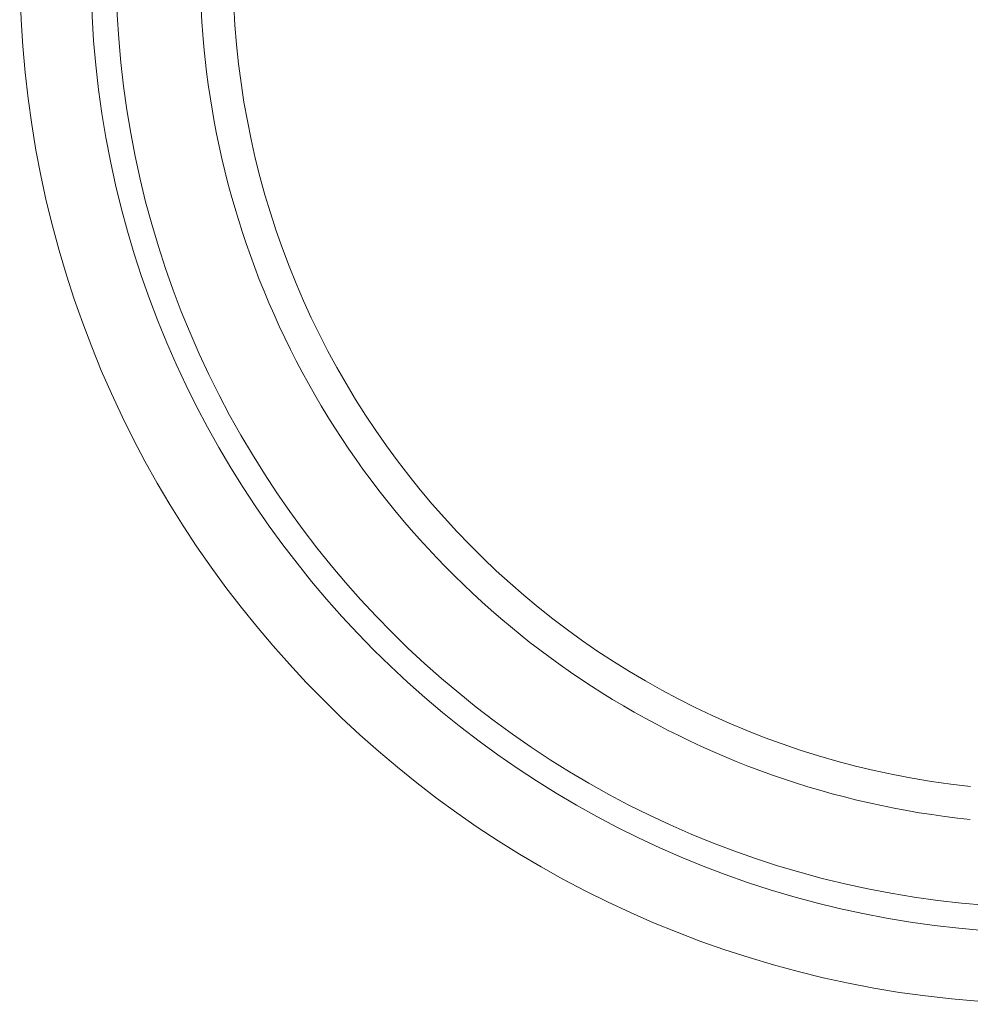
# Model space of a CAD drawing. Header units: millimetres. Extents: x 28 to 2257, y 19 to 785.
# Tile 7 of 55: x 835 to 1010, y 356 to 537. Entities that reach past the tile are written whole.
import ezdxf

# ---------------------------------------------------------------- set-up
doc = ezdxf.new("R2010")
doc.units = ezdxf.units.MM
doc.layers.add('1', color=7, linetype='Continuous', true_color=0xffffff)

msp = doc.modelspace()

# ---------------------------------------------------------------- linework, layer by layer
at = {"layer": '1', "color": 155, "linetype": 'Continuous', "lineweight": 18}
for radius in [191, 177.92, 173.28]:
    msp.add_circle((1026.05, 547.09), radius, dxfattribs=at)
for radius, start, end in [(157.8, 155.7786, 264.1544), (151.78, 180, 263.9362)]:
    msp.add_arc((1026.05, 547.09), radius, start, end, dxfattribs=at)

doc.saveas('drawing.dxf')
